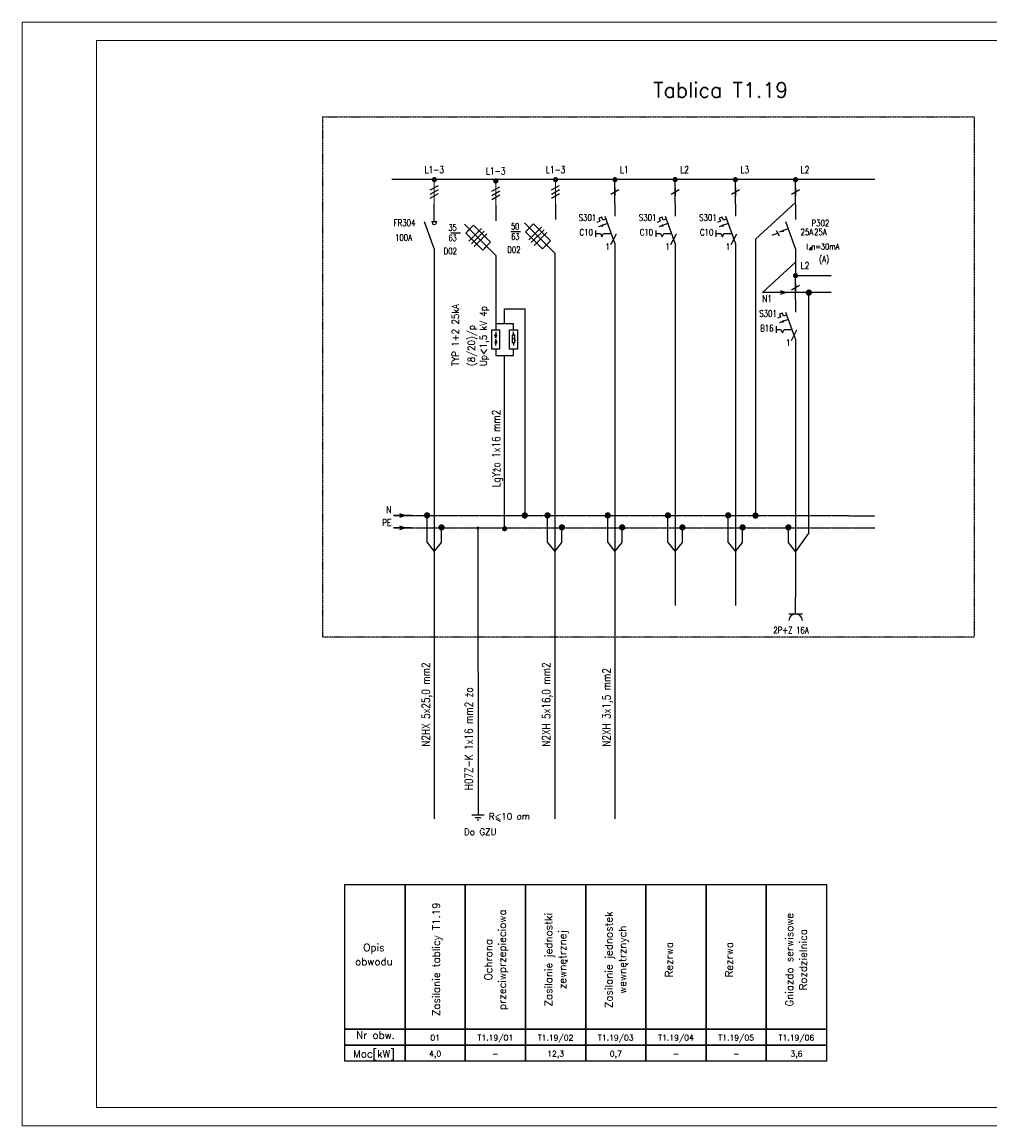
# Model space of a CAD drawing. Header units: millimetres. Extents: x -9135 to 5893, y -4564 to 1826.
# Tile 19 of 20: x 1693 to 4297, y -1144 to 1826. Entities that reach past the tile are written whole.
import ezdxf
from ezdxf.enums import TextEntityAlignment as Align

# ---------------------------------------------------------------- set-up
doc = ezdxf.new("R2010")
doc.units = ezdxf.units.MM
for name, pattern in [('AUDIT_D_070117085213-1', [0]), ('DASHED2', [0.375, 0.25, -0.125]), ('HIDDEN', [0.375, 0.25, -0.125]), ('PO-ZWYK', [0])]:
    doc.linetypes.add(name, pattern=pattern)
doc.layers.get('0').update_dxf_attribs({"lineweight": 13})
for name, color, linetype in [('E_npe', 7, 'Continuous'), ('E_obramowania', 7, 'Continuous'), ('E_opisy', 7, 'Continuous'), ('E_SCHEMAT', 7, 'Continuous')]:
    doc.layers.add(name, color=color, linetype=linetype)
doc.styles.add('ARIAL', font='simplex.shx')
doc.styles.add('Blockname', font='simplex.shx', dxfattribs={"width": 0.9})
doc.styles.add('ROMANS', font='romans.shx', dxfattribs={"width": 0.7, "height": 15})
doc.styles.add('SIMPLEX', font='simplex.shx', dxfattribs={"width": 0.8, "height": 120})

# ---------------------------------------------------------------- blocks, each defined once
blk = doc.blocks.new('E_ramka 1x40')
at = {"layer": 'E_obramowania'}
for points in [[(0, 0), (1, 0), (1, -36), (0, -36)], [(0, -36), (1, -36), (1, -40), (0, -40)]]:
    blk.add_lwpolyline(points, close=True, dxfattribs=at)
blk = doc.blocks.new('POŁĄCZENIE')
at = {"const_width": 0.65}
blk.add_lwpolyline([(-0.325, 0, 1), (0.325, 0, 1)], format="xyb", close=True, dxfattribs=at)
blk = doc.blocks.new('W_NPE')
for p, q in [((-1.5, -3.125), (-1.5, 2.5)), ((1.5, -3.125), (1.5, 0)), ((-1.5, -3.125), (0, -5)), ((0, -5), (1.5, -3.125))]:
    blk.add_line(p, q)
for p in [(-1.5, 2.5), (1.5, 0)]:
    blk.add_blockref('POŁĄCZENIE', p)
blk = doc.blocks.new('OPIS_N-PE')
for p, q in [((0, 0), (-4.5, 0)), ((-3, 0.49), (-1.5, 0)), ((-1.5, 0), (-3, -0.49))]:
    blk.add_line(p, q)
at = {"layer": 'E_npe', "ltscale": 10, "style": 'Blockname', "width": 0.8, "flags": 12}
blk.add_attdef('OPIS', text='', height=1.7, dxfattribs=at).set_placement((-5, 0), align=Align.MIDDLE_RIGHT)
blk = doc.blocks.new('OPIS_L1')
for p, q in [((0, 0), (0, 6)), ((0, 4), (0, 2))]:
    blk.add_line(p, q)
at = {"const_width": 0.65}
blk.add_lwpolyline([(-0.32, 6, 1), (0.32, 6, 1)], format="xyb", close=True, dxfattribs=at)
at = {"layer": 'E_opisy'}
blk.add_line((-1, 2.42), (1, 3.58), dxfattribs=at)
at = {"layer": 'E_opisy', "ltscale": 10, "style": 'Blockname', "width": 0.8, "flags": 12}
blk.add_attdef('L1', text='', height=1.7, dxfattribs=at).set_placement((0, 8.5), align=Align.MIDDLE_CENTER)
blk = doc.blocks.new('GNIAZDO_POJEDYNCZE')
at = {"linetype": 'AUDIT_D_070117085213-1'}
for p, q in [((0, -117), (0, 0)), ((-97, -117), (97, -117))]:
    blk.add_line(p, q, dxfattribs=at)
blk.add_arc((0, -214), 97.4, 3.105, 176.895, dxfattribs=at)
blk = doc.blocks.new('GNIAZDO')
at = {"linetype": 'AUDIT_D_070117085213-1'}
blk.add_line((0, -2.52), (0, 0), dxfattribs=at)
at = {"linetype": 'AUDIT_D_070117085213-1', "xscale": 0.0215353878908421, "yscale": 0.0215353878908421, "zscale": 0.0215353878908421}
blk.add_blockref('GNIAZDO_POJEDYNCZE', (0, -2.52), dxfattribs=at)

msp = doc.modelspace()

# ---------------------------------------------------------------- hatches: boundary and pattern name
at = {"layer": 'E_SCHEMAT'}
for points in [[(2967.4, 975.7), (2964.7, 984.6), (2967.4, 984.6), (2970, 984.6)], [(2967.4, 971.7), (2970, 962.8), (2967.4, 962.8), (2964.7, 962.8)]]:
    msp.add_hatch(color=256, dxfattribs=at).paths.add_polyline_path(points)

# ---------------------------------------------------------------- linework, layer by layer
for p, q in [((2801.8, 1337), (2801.8, 1401.8)), ((2967, 1333.5), (2967, 1398.3)), ((3128.1, 1337), (3128.1, 1401.8)), ((2801.8, 1380.2), (2801.8, 1358.6)), ((2967, 1376.7), (2967, 1355.1)), ((3128.1, 1380.2), (3128.1, 1358.6))]:
    msp.add_line(p, q)
for points in [[(1692.6, -1144.2), (1692.6, 1825.8), (5892.6, 1825.8), (5892.6, -1144.2)], [(1892.6, -1094.2), (1892.6, 1775.8), (5842.6, 1775.8), (5842.6, -1094.2)]]:
    msp.add_lwpolyline(points, close=True)
at = {"const_width": 7.02}
for points in [[(2798.3, 1401.8, 1), (2805.3, 1401.8, 1)], [(2963.5, 1398.3, 1), (2970.6, 1398.3, 1)], [(3124.6, 1401.8, 1), (3131.6, 1401.8, 1)]]:
    msp.add_lwpolyline(points, format="xyb", close=True, dxfattribs=at)
at = {"layer": 'E_opisy'}
for p, q in [((2791, 1374), (2812.6, 1386.4)), ((2791, 1363.2), (2812.6, 1375.6)), ((2956.2, 1370.4), (2977.8, 1382.9)), ((2956.2, 1359.6), (2977.8, 1372.1)), ((3117.3, 1374), (3138.9, 1386.4)), ((3117.3, 1363.2), (3138.9, 1375.6)), ((2791, 1352.4), (2812.6, 1364.8)), ((2956.2, 1348.8), (2977.8, 1361.3)), ((3117.3, 1352.4), (3138.9, 1364.8))]:
    msp.add_line(p, q, dxfattribs=at)
at = {"layer": 'E_SCHEMAT', "linetype": 'DASHED2', "ltscale": 3}
for p, q in [((2501.7, 1570.5), (4254.7, 1570.5)), ((2501.7, 170.8), (2501.7, 1570.5)), ((4254.7, 1570.5), (4254.7, 170.8)), ((4254.7, 170.8), (2501.7, 170.8))]:
    msp.add_line(p, q, dxfattribs=at)
at = {"layer": 'E_SCHEMAT', "linetype": 'PO-ZWYK'}
msp.add_line((3987.3, 1401.8), (2687.9, 1401.8), dxfattribs=at)
at = {"layer": 'E_SCHEMAT'}
for p, q in [((2801.8, 1289.3), (2801.8, 1337)), ((3128.1, 1337), (3128.1, 1294.4)), ((3287.8, 1337), (3287.8, 1303.8)), ((3449.8, 1337), (3449.8, 1303.8)), ((3611.8, 1337), (3611.8, 1303.8)), ((3773.8, 1337), (3773.8, 1294.4)), ((2967, 1333.5), (2967, 1290.9)), ((2774.8, 1289.5), (2801.8, 1215.2)), ((2794, 1289.3), (2809.6, 1289.3)), ((2907.5, 1279.4), (2886.2, 1258.2)), ((2953.2, 1233.6), (2907.5, 1279.4)), ((3068.5, 1282.9), (3047.3, 1261.7)), ((3063.2, 1277.7), (3052.3, 1266.8)), ((3114.3, 1237.2), (3068.5, 1282.9)), ((3247.5, 1289.8), (3239.4, 1286.8)), ((3268.1, 1283.5), (3243.8, 1274.6)), ((3252.6, 1300.8), (3244.5, 1297.9)), ((3244.5, 1297.9), (3247.5, 1289.8)), ((3255.6, 1292.7), (3252.6, 1300.8)), ((3263.7, 1295.7), (3255.6, 1292.7)), ((3260.8, 1303.8), (3287.8, 1229.5)), ((3409.5, 1289.8), (3401.4, 1286.8)), ((3430.1, 1283.5), (3405.8, 1274.6)), ((3414.6, 1300.8), (3406.5, 1297.9)), ((3406.5, 1297.9), (3409.5, 1289.8)), ((3417.6, 1292.7), (3414.6, 1300.8)), ((3425.7, 1295.7), (3417.6, 1292.7)), ((3422.8, 1303.8), (3449.8, 1229.5)), ((3571.5, 1289.8), (3563.4, 1286.8)), ((3592.1, 1283.5), (3567.8, 1274.6)), ((3576.6, 1300.8), (3568.5, 1297.9)), ((3568.5, 1297.9), (3571.5, 1289.8)), ((3579.6, 1292.7), (3576.6, 1300.8)), ((3587.7, 1295.7), (3579.6, 1292.7)), ((3584.8, 1303.8), (3611.8, 1229.5)), ((3746.8, 1289.5), (3773.8, 1215.2)), ((2886.2, 1258.2), (2932, 1212.4)), ((2902.2, 1274.2), (2891.3, 1263.2)), ((2929.1, 1270.3), (2894.8, 1236)), ((2935.9, 1263.5), (2901.6, 1229.2)), ((2943.5, 1255.9), (2909.2, 1221.6)), ((3047.3, 1261.7), (3093, 1215.9)), ((3090.1, 1273.8), (3055.8, 1239.5)), ((3097, 1267), (3062.7, 1232.7)), ((3104.5, 1259.4), (3070.2, 1225.1)), ((3235.5, 1265.3), (3235.5, 1248)), ((3235.5, 1256.6), (3248.5, 1256.6)), ((3248.5, 1256.6), (3252.8, 1248)), ((3252.8, 1248), (3257.1, 1256.6)), ((3257.1, 1256.6), (3277.9, 1256.6)), ((3290.7, 1254.8), (3275.7, 1226.6)), ((3397.5, 1265.3), (3397.5, 1248)), ((3397.5, 1256.6), (3410.5, 1256.6)), ((3410.5, 1256.6), (3414.8, 1248)), ((3414.8, 1248), (3419.1, 1256.6)), ((3419.1, 1256.6), (3439.9, 1256.6)), ((3452.7, 1254.8), (3437.7, 1226.6)), ((3559.5, 1265.3), (3559.5, 1248)), ((3559.5, 1256.6), (3572.5, 1256.6)), ((3572.5, 1256.6), (3576.8, 1248)), ((3576.8, 1248), (3581.1, 1256.6)), ((3581.1, 1256.6), (3601.9, 1256.6)), ((3614.7, 1254.8), (3599.7, 1226.6)), ((3726.6, 1257.9), (3709.9, 1251.5)), ((3721.9, 1265.1), (3729.2, 1251.1)), ((3754.1, 1269.2), (3729.8, 1260.3)), ((2932, 1212.4), (2953.2, 1233.6)), ((2937.1, 1217.5), (2948, 1228.4)), ((3093, 1215.9), (3114.3, 1237.2)), ((3098.1, 1221), (3109, 1231.9)), ((3287.8, 1229.5), (3287.8, -318.2)), ((3449.8, 1229.5), (3449.8, 256.1)), ((3611.8, 1229.5), (3611.8, 256.1)), ((3814.4, 1219.6), (3810.8, 1213.9)), ((3818, 1213.9), (3814.7, 1219.9)), ((2801.8, 1215.2), (2801.8, 854.3)), ((3125.8, 1203.8), (3125.8, -318.2)), ((3773.8, 1215.2), (3773.8, 1143.7)), ((3810.8, 1213.9), (3818, 1213.9)), ((3773.8, 1143.7), (3869.9, 1143.7)), ((3869.9, 1098), (3685, 1098)), ((3773.8, 1078.9), (3773.8, 1045.7)), ((3809.5, 451.2), (3809.5, 1098)), ((2990.9, 1014.5), (2990.9, 1054.6)), ((2990.9, 1054.6), (3045.3, 1054.6)), ((3738.6, 1042.7), (3730.5, 1039.8)), ((3730.5, 1039.8), (3733.5, 1031.7)), ((3741.6, 1034.6), (3738.6, 1042.7)), ((3746.8, 1045.7), (3773.8, 971.4)), ((2967, 1014.5), (3014.7, 1014.5)), ((3014.7, 997.9), (3014.7, 1014.5)), ((3733.5, 1031.7), (3725.4, 1028.7)), ((3754.1, 1025.4), (3729.8, 1016.5)), ((3749.7, 1037.6), (3741.6, 1034.6)), ((2967.4, 984.6), (2964.7, 984.6)), ((2967.4, 975.7), (2964.7, 984.6)), ((2967.4, 992.1), (2967.4, 975.7)), ((2967.4, 975.7), (2970, 984.6)), ((2970, 984.6), (2967.4, 984.6)), ((3015, 984.6), (3012.4, 984.6)), ((3015, 984.6), (3015, 992.1)), ((3017.7, 984.6), (3015, 984.6)), ((3721.5, 1007.2), (3721.5, 989.9)), ((3721.5, 998.5), (3734.5, 998.5)), ((3734.5, 998.5), (3738.8, 989.9)), ((3738.8, 989.9), (3743.1, 998.5)), ((3743.1, 998.5), (3763.9, 998.5)), ((3776.7, 996.7), (3761.7, 968.5)), ((2967.4, 971.7), (2964.7, 962.8)), ((2964.7, 962.8), (2967.4, 962.8)), ((2967.4, 955.2), (2967.4, 971.7)), ((2967.4, 971.7), (2970, 962.8)), ((2967.4, 962.8), (2970, 962.8)), ((3010.8, 978.9), (3010.8, 977.1)), ((3010.8, 977.1), (3019.3, 970.2)), ((3012.4, 962.8), (3015, 962.8)), ((3015, 962.8), (3015, 955.2)), ((3015, 962.8), (3017.7, 962.8)), ((3019.3, 970.2), (3019.3, 968.4)), ((3773.8, 971.4), (3773.8, 277.3)), ((2967, 945.4), (2967, 928.7)), ((2967, 928.7), (3014.7, 928.7)), ((2990.9, 462.7), (2990.9, 928.7)), ((3014.7, 928.7), (3014.7, 945.4)), ((2801.8, 854.3), (2801.8, -318.2)), ((3754.4, 425.7), (3754.4, 466.2)), ((3809.5, 451.2), (3773.8, 401.4)), ((3773.8, 401.4), (3754.4, 425.7)), ((2911.3, -314.7), (2927, -314.7)), ((2916.9, -320.3), (2922, -320.3)), ((2967.6, -318), (2978.7, -324.1))]:
    msp.add_line(p, q, dxfattribs=at)
at = {"layer": 'E_SCHEMAT', "linetype": 'Continuous', "ltscale": 0.3}
for p, q in [((3773.8, 1340.8), (3666.1, 1242)), ((3666.1, 1242), (3666, 498)), ((3773.8, 1179.4), (3685, 1098)), ((3045.3, 1054.6), (3045.2, 498.3))]:
    msp.add_line(p, q, dxfattribs=at)
at = {"layer": 'E_SCHEMAT', "lineweight": 9}
for p, q in [((2967, 1198), (2883.2, 1281.9)), ((3125.8, 1203.8), (3044.2, 1285.4))]:
    msp.add_line(p, q, dxfattribs=at)
at = {"layer": 'E_SCHEMAT', "color": 0}
for p, q in [((2846.6, 1259, 16136.8), (2872.5, 1259, 16136.8)), ((3007.6, 1262.5, 16136.8), (3033.6, 1262.5, 16136.8)), ((2967, 1198), (2967, 997.9))]:
    msp.add_line(p, q, dxfattribs=at)
at = {"layer": 'E_SCHEMAT', "linetype": 'HIDDEN', "ltscale": 0.04}
for p, q in [((2691.9, 498.6), (3986.6, 497.7)), ((2691.9, 465), (3986.6, 465))]:
    msp.add_line(p, q, dxfattribs=at)
at = {"layer": 'E_SCHEMAT', "linetype": 'Continuous'}
for p, q in [((2919.3, 464.2), (2919.5, -307.1)), ((2903.1, -307.1), (2935.8, -307.1))]:
    msp.add_line(p, q, dxfattribs=at)
at = {"layer": 'E_SCHEMAT'}
for points in [[(3243.8, 1274.6, 0, 6.91, 0), (3256, 1279.1, 6.91, 6.91, 0)], [(3405.8, 1274.6, 0, 6.91, 0), (3418, 1279.1, 6.91, 6.91, 0)], [(3567.8, 1274.6, 0, 6.91, 0), (3580, 1279.1, 6.91, 6.91, 0)], [(3729.8, 1260.3, 0, 6.91, 0), (3742, 1264.8, 6.91, 6.91, 0)], [(3729.8, 1016.5, 0, 6.91, 0), (3742, 1021, 6.91, 6.91, 0)]]:
    msp.add_lwpolyline(points, format="xyseb", dxfattribs=at)
for points in [[(2956.5, 997.9), (2977.5, 997.9), (2977.5, 945.4), (2956.5, 945.4)], [(3004.2, 997.9), (3025.2, 997.9), (3025.2, 945.4), (3004.2, 945.4)], [(3012.4, 984.6), (3017.7, 984.6), (3017.7, 962.8), (3012.4, 962.8)], [(2561.1, -926.7), (2723.1, -926.7), (2723.1, -969.9), (2561.1, -969.9)], [(2723.1, -926.7), (2885.1, -926.7), (2885.1, -969.9), (2723.1, -969.9)], [(2885.1, -926.7), (3047.1, -926.7), (3047.1, -969.9), (2885.1, -969.9)], [(3047.1, -926.7), (3209.1, -926.7), (3209.1, -969.9), (3047.1, -969.9)], [(3209.1, -926.7), (3371.1, -926.7), (3371.1, -969.9), (3209.1, -969.9)], [(3371.1, -926.7), (3533.1, -926.7), (3533.1, -969.9), (3371.1, -969.9)], [(3533.1, -926.7), (3695.1, -926.7), (3695.1, -969.9), (3533.1, -969.9)], [(3695.1, -926.7), (3857.1, -926.7), (3857.1, -969.9), (3695.1, -969.9)]]:
    msp.add_lwpolyline(points, close=True, dxfattribs=at)
at = {"layer": 'E_SCHEMAT', "const_width": 4.28}
msp.add_lwpolyline([(2917.1, 464.2, 1), (2921.4, 464.2, 1)], format="xyb", close=True, dxfattribs=at)
at = {"layer": 'E_SCHEMAT'}
msp.add_circle((2801.8, 1284.8), 4.52, dxfattribs=at)

# ---------------------------------------------------------------- block references
at = {"xscale": 12.96, "yscale": 12.96, "zscale": 12.96}
for p in [(3045.2, 498.3), (3666, 498)]:
    msp.add_blockref('POŁĄCZENIE', p, dxfattribs=at)
at = {"layer": 'E_SCHEMAT'}
ref = msp.add_blockref('OPIS_L1', (3287.8, 1337), dxfattribs=dict(at, xscale=10.8, yscale=10.8, zscale=10.8))
ref.add_attrib('L2', 'L1', dxfattribs={"layer": 'E_opisy', "ltscale": 10, "height": 18.36, "style": 'Blockname', "width": 0.8}).set_placement((3313.2, 1428.8), align=Align.MIDDLE_CENTER)
ref = msp.add_blockref('OPIS_L1', (3449.8, 1337), dxfattribs=dict(at, xscale=10.8, yscale=10.8, zscale=10.8))
ref.add_attrib('L2', 'L2', dxfattribs={"layer": 'E_opisy', "ltscale": 10, "height": 18.36, "style": 'Blockname', "width": 0.8}).set_placement((3475.2, 1428.8), align=Align.MIDDLE_CENTER)
ref = msp.add_blockref('OPIS_L1', (3611.8, 1337), dxfattribs=dict(at, xscale=10.8, yscale=10.8, zscale=10.8))
ref.add_attrib('L2', 'L3', dxfattribs={"layer": 'E_opisy', "ltscale": 10, "height": 18.36, "style": 'Blockname', "width": 0.8}).set_placement((3637.2, 1428.8), align=Align.MIDDLE_CENTER)
ref = msp.add_blockref('OPIS_L1', (3773.8, 1337), dxfattribs=dict(at, xscale=10.8, yscale=10.8, zscale=10.8))
ref.add_attrib('L2', 'L2', dxfattribs={"layer": 'E_opisy', "ltscale": 10, "height": 18.36, "style": 'Blockname', "width": 0.8}).set_placement((3799.2, 1428.8), align=Align.MIDDLE_CENTER)
ref = msp.add_blockref('OPIS_L1', (3773.8, 1078.9), dxfattribs=dict(at, xscale=10.8, yscale=10.8, zscale=10.8))
ref.add_attrib('L2', 'L2', dxfattribs={"layer": 'E_opisy', "ltscale": 10, "height": 18.36, "style": 'Blockname', "width": 0.8}).set_placement((3799.2, 1170.7), align=Align.MIDDLE_CENTER)
ref = msp.add_blockref('OPIS_N-PE', (3764.3, 1098), dxfattribs=dict(at, xscale=10.8, yscale=10.8, zscale=10.8))
ref.add_attrib('OPIS', 'N1', dxfattribs={"layer": 'E_npe', "ltscale": 10, "height": 18.36, "style": 'Blockname', "width": 0.8}).set_placement((3710.3, 1081.5), align=Align.MIDDLE_RIGHT)
at = {"layer": 'E_SCHEMAT', "xscale": -12.96, "yscale": 12.96, "zscale": 12.96, "rotation": 359.9999999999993}
for p in [(3809.5, 1098), (3754.4, 466.2)]:
    msp.add_blockref('POŁĄCZENIE', p, dxfattribs=at)
at = {"layer": 'E_SCHEMAT'}
ref = msp.add_blockref('OPIS_N-PE', (2740.5, 498.5), dxfattribs=dict(at, xscale=10.8, yscale=10.8, zscale=10.8))
ref.add_attrib('OPIS', 'N', dxfattribs={"layer": 'E_npe', "ltscale": 10, "height": 18.4, "style": 'Blockname', "width": 0.8}).set_placement((2686.5, 513.8), align=Align.MIDDLE_RIGHT)
for name, p, xscale, yscale, zscale in [('W_NPE', (2801.8, 466.2), 12.96, 12.96, 12.96), ('W_NPE', (3125.8, 466.2), 12.96, 12.96, 12.96), ('W_NPE', (3287.8, 466.1), 12.96, 12.96, 12.96), ('W_NPE', (3449.8, 466.1), 12.96, 12.96, 12.96), ('W_NPE', (3611.8, 466.1), 12.96, 12.96, 12.96), ('POŁĄCZENIE', (2990.9, 462.7), 10.8, 10.8, 10.8), ('GNIAZDO', (3773.8, 277.3), 8.748000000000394, 8.748000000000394, 8.748000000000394), ('E_ramka 1x40', (2561.1, -494.7), 162, 10.8, 10.8), ('E_ramka 1x40', (2723.1, -494.7), 162, 10.8, 10.8), ('E_ramka 1x40', (2885.1, -494.7), 162, 10.8, 10.8), ('E_ramka 1x40', (3047.1, -494.7), 162, 10.8, 10.8), ('E_ramka 1x40', (3209.1, -494.7), 162, 10.8, 10.8), ('E_ramka 1x40', (3371.1, -494.7), 162, 10.8, 10.8), ('E_ramka 1x40', (3533.1, -494.7), 162, 10.8, 10.8), ('E_ramka 1x40', (3695.1, -494.7), 162, 10.8, 10.8)]:
    msp.add_blockref(name, p, dxfattribs=dict(at, xscale=xscale, yscale=yscale, zscale=zscale))
ref = msp.add_blockref('OPIS_N-PE', (2740.5, 465), dxfattribs=dict(at, xscale=10.8, yscale=10.8, zscale=10.8))
ref.add_attrib('OPIS', 'PE', dxfattribs={"layer": 'E_npe', "ltscale": 10, "height": 18.36, "style": 'Blockname', "width": 0.8}).set_placement((2686.5, 479.3), align=Align.MIDDLE_RIGHT)

# ---------------------------------------------------------------- texts
at = {"layer": 'E_opisy', "ltscale": 10, "style": 'Blockname', "width": 0.8, "flags": 12}
for p in [(2801.8, 1428.8), (2967, 1425.3), (3128.1, 1428.8)]:
    msp.add_attdef('L1-3', text='L1,L2,L3', height=18.36, dxfattribs=at).set_placement(p, align=Align.MIDDLE_CENTER)
at = {"layer": 'E_SCHEMAT'}
for s, height, style, p in [('Tablica T1.19', 40.5, 'SIMPLEX', (3391, 1622.6)), ('R<10 om', 17.28, 'ROMANS', (2948.3, -320)), ('Do GZU', 17.28, 'ROMANS', (2881.4, -361.6))]:
    msp.add_text(s, height=height, dxfattribs=dict(at, style=style)).set_placement(p)
at = {"layer": 'E_SCHEMAT', "color": 0, "style": 'ROMANS'}
for s, width, p in [('35', 0.7, (2839.9, 1264, 16136.8)), ('50', 0.7, (3008.4, 1267.5, 16136.8)), ('63', 0.7, (2840.1, 1236.4, 16136.8)), ('63', 0.7, (3008.8, 1239.9, 16136.8)), ('D02', 0.8, (2826.8, 1201)), ('D02', 0.8, (2997.8, 1204.5))]:
    msp.add_text(s, height=17.28, dxfattribs=dict(at, width=width)).set_placement(p)
at = {"layer": 'E_SCHEMAT', "style": 'ROMANS', "width": 0.8}
msp.add_text('I n=30mA', height=15.55, dxfattribs=at).set_placement((3803, 1213.9))
at = {"layer": 'E_SCHEMAT', "style": 'ROMANS'}
for s, height, rotation, width, p in [('TYP 1+2 25kA', 18.948, 90, 0.9, (2868, 900.2)), ('Up<1,5 kV 4p', 18.948, 90, 0.9, (2943.3, 900.2)), ('(8/20)/p', 18.95, 90, 0.9, (2910.7, 900.2)), ('2P+Z 16A', 17.28, 359.6917, 0.8, (3713.9, 181.3, 0))]:
    msp.add_text(s, height=height, rotation=rotation, dxfattribs=dict(at, width=width)).set_placement(p)
at = {"layer": 'E_SCHEMAT', "linetype": 'Continuous', "style": 'ARIAL', "width": 0.8}
for s, p in [('LgYżo 1x16 mm2', (2967.9, 574.2)), ('N2HX 5x25,0 mm2', (2778.8, -123.9)), ('N2XH 5x16,0 mm2', (3102.8, -123.9)), ('N2XH 3x1,5 mm2', (3264.8, -123.9)), ('H07Z-K 1x16 mm2 żo', (2894.4, -240.9))]:
    msp.add_text(s, height=21.812, rotation=90, dxfattribs=at).set_placement(p, align=Align.MIDDLE_LEFT)
at = {"layer": 'E_SCHEMAT', "linetype": 'AUDIT_D_070117085213-1', "style": 'ROMANS'}
for s, height, p in [('Zasilanie tablicy T1.19', 20.155, (2816.8, -695.8)), ('przeciwprzepieciowa', 20.155, (2994.2, -697)), ('Zasilanie jednostki', 20.155, (3119.2, -697)), ('Zasilanie jednostek', 20.155, (3281.2, -697)), ('Gniazdo serwisowe', 20.155, (3767.2, -697)), ('zewnętrznej', 20.155, (3156.2, -697)), ('wewnętrznych', 20.155, (3318.2, -697)), ('Rozdzielnica', 20.155, (3804.2, -697)), ('Ochrona', 20.16, (2957.2, -697)), ('Rezrwa', 20.16, (3443.2, -697)), ('Rezrwa', 20.16, (3605.2, -697))]:
    msp.add_text(s, height=height, rotation=90, dxfattribs=at).set_placement(p, align=Align.CENTER)
for s, height, p in [('Opis', 20.16, (2639.3, -674.2)), ('obwodu', 20.16, (2639.3, -712.1)), ('Nr obw.', 20.16, (2643.5, -909.7)), ('01', 15.12, (2804.1, -914.4)), ('T1.19/01', 15.12, (2966.1, -914.4)), ('T1.19/02', 15.12, (3128.1, -914.4)), ('T1.19/03', 15.12, (3290.1, -914.4)), ('T1.19/04', 15.12, (3452.1, -914.4)), ('T1.19/05', 15.12, (3614.1, -914.4)), ('T1.19/06', 15.12, (3776.1, -914.4)), ('Moc[kW]', 20.16, (2639.3, -960.2)), ('4,0', 15.12, (2804.1, -957.6)), ('12,3', 15.12, (3128.1, -957.6)), ('0,7', 15.12, (3290.1, -957.6)), ('3,6', 15.12, (3776.1, -957.6)), ('-', 15.1, (2966.1, -957.6)), ('-', 15.1, (3452.1, -957.6)), ('-', 15.1, (3614.1, -957.6))]:
    msp.add_text(s, height=height, dxfattribs=at).set_placement(p, align=Align.CENTER)
at = {"layer": 'E_SCHEMAT', "style": 'ROMANS', "width": 0.8}
for tag, text, p in [('S301', 'F71', (3237.6, 1291.2)), ('S301', 'F71', (3399.6, 1291.2)), ('S301', 'F71', (3561.6, 1291.2)), ('FR304', 'F71', (2751, 1276.9)), ('P302', 'F71', (3864.5, 1276.5)), ('100A', '6A', (2742.1, 1237.4)), ('C10', '6A', (3228.6, 1251.6)), ('C10', '6A', (3390.6, 1251.6)), ('C10', '6A', (3552.6, 1251.6)), ('25A', '6A', (3821.4, 1252.3)), ('25A', '6A', (3857.9, 1252.3)), ('(A)', 'F71', (3864.2, 1179.4)), ('S301', 'F71', (3723.6, 1033.1)), ('B16', '6A', (3714.6, 993.5))]:
    msp.add_attdef(tag, text=text, height=17.28, dxfattribs=at).set_placement(p, align=Align.RIGHT)
for p in [(3261.9, 1212.6), (3423.9, 1212.6), (3585.9, 1212.6), (3747.9, 954.5)]:
    msp.add_attdef('1', p, '1', height=17.3, dxfattribs=at)

doc.saveas('drawing.dxf')
